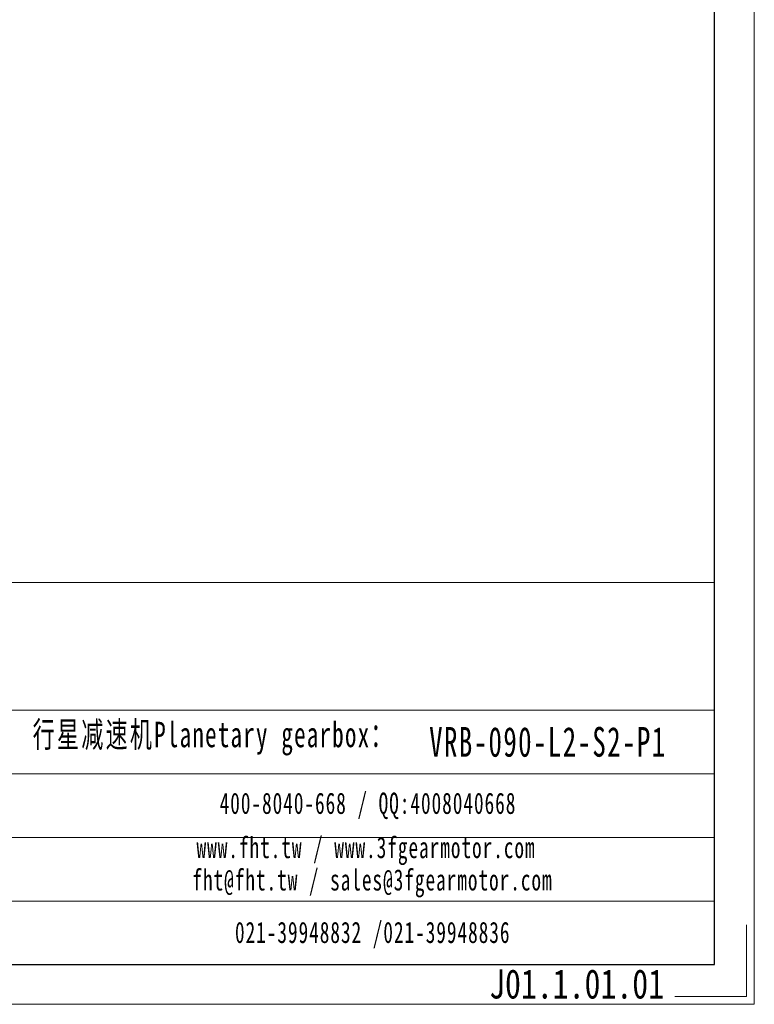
# Model space of a CAD drawing. Header units: millimetres. Extents: x 14 to 585, y 35 to 439.
# Tile 4 of 5: x 460 to 585, y 35 to 204. Entities that reach past the tile are written whole.
import ezdxf

# ---------------------------------------------------------------- set-up
doc = ezdxf.new("R2010")
doc.units = ezdxf.units.MM
doc.layers.add('6文字层', color=3, linetype='Continuous')
doc.layers.add('图框_外框线', color=7, linetype='Continuous', lineweight=18)
doc.styles.add('标准', font='txt', dxfattribs={"width": 0.667})
doc.styles.add('样式 1', font='txt', dxfattribs={"width": 0.8})

msp = doc.modelspace()

# ---------------------------------------------------------------- linework, layer by layer
at = {"layer": '图框_外框线'}
for p, q in [((64.48, 107.42), (578.62, 107.42)), ((64.48, 85.63), (578.62, 85.63)), ((113.75, 74.73), (578.62, 74.73)), ((113.75, 63.84), (578.62, 63.84)), ((113.75, 52.94), (578.62, 52.94))]:
    msp.add_line(p, q, dxfattribs=at)
at = {"layer": '图框_外框线', "color": 3}
msp.add_lwpolyline([(14, 35.31), (585.43, 35.31), (585.43, 439.39), (14, 439.39)], close=True, dxfattribs=at)
at = {"layer": '图框_外框线', "color": 3, "lineweight": 25}
msp.add_lwpolyline([(48.01, 42.12), (578.62, 42.12), (578.62, 432.59), (48.01, 432.59)], close=True, dxfattribs=at)
at = {"layer": '图框_外框线', "color": 3}
msp.add_lwpolyline([(584.07, 48.92), (584.07, 36.67), (571.82, 36.67)], dxfattribs=at)

# ---------------------------------------------------------------- texts
at = {"layer": '6文字层', "insert": (540.06, 41.3), "char_height": 5, "width": 43.3044, "attachment_point": 1, "style": '样式 1'}
msp.add_mtext('J01.1.01.01', dxfattribs=at)
at = {"layer": '图框_外框线', "color": 1, "attachment_point": 2, "line_spacing_factor": 1.15057, "style": '标准'}
for s, insert, char_height, width in [('\\T1.1;  行星减速机Planetary gearbox：', (490.76, 83.64), 4.3586, 68.5498), ('\\T1.1;\\pxt5;VRB-090-L2-S2-P1', (550.1, 82.74), 5.085, 37.0059), ('\\T1.1;400-8040-668 / QQ:4008040668', (519.34, 71.51), 3.6321, 105.751), ('\\T1.1;www.fht.tw / www.3fgearmotor.com ', (519.01, 63.94), 3.6321, 105.87), ('\\T1.1;\\pxt12;fht@fht.tw / sales@3fgearmotor.com ', (520.11, 58.41), 3.6321, 105.87), ('\\T1.1;021-39948832 /021-39948836 ', (520.15, 49.43), 3.6321, 80.8398)]:
    msp.add_mtext(s, dxfattribs=dict(at, insert=insert, char_height=char_height, width=width))

doc.saveas('drawing.dxf')
